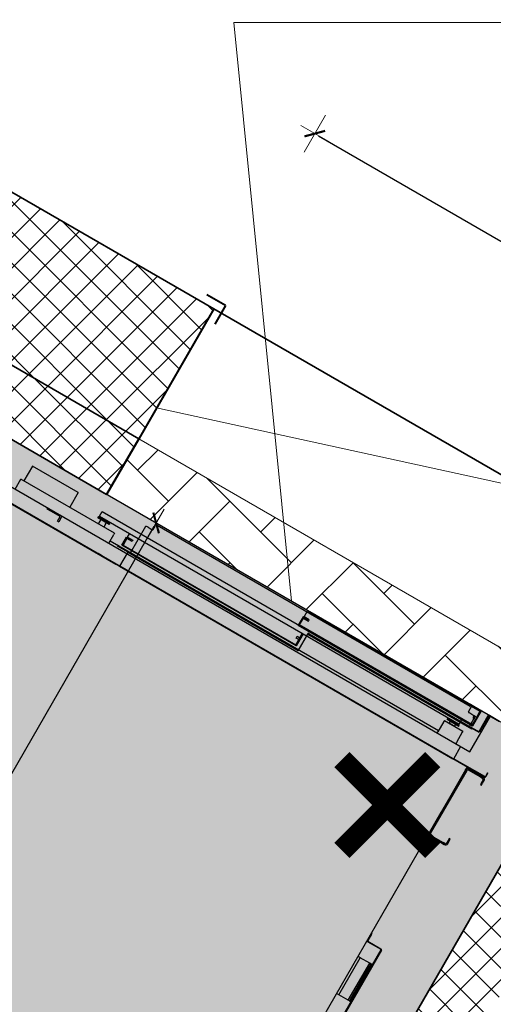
# Model space of a CAD drawing. Header units: millimetres. Extents: x 558 to 31258, y -5755 to 11028.
# Tile 140 of 144: x 23342 to 23453, y 8757 to 8987. Entities that reach past the tile are written whole.
import ezdxf
from ezdxf import colors
from ezdxf.entities.mleader import LeaderData, LeaderLine
from ezdxf.math import Vec2, Vec3

# ---------------------------------------------------------------- set-up
doc = ezdxf.new("R2010")
doc.units = ezdxf.units.MM
doc.layers.get('0').update_dxf_attribs({"color": 252})
doc.layers.get('Defpoints').update_dxf_attribs({"color": 252})
doc.layers.add('FBThlon- Trasy elek.', color=84, linetype='Continuous')
doc.layers.add('K_Dzwig', color=252, linetype='Continuous')
for name, color, linetype, lineweight in [('K_Grube', 252, 'Continuous', 35), ('K_Grube_projektowane', 252, 'Continuous', 40), ('K_Kreskowanie', 252, 'Continuous', 5), ('K_Naroznik', 252, 'Continuous', 40), ('K_Opis_zmienny', 252, 'Continuous', 13), ('K_Widokowe', 252, 'Continuous', 13), ('K_Wyburzenia', 252, 'Continuous', 5), ('K_Wymiarowanie', 252, 'Continuous', 13)]:
    doc.layers.add(name, color=color, linetype=linetype, lineweight=lineweight)
doc.styles.add('FBThlon - uziom opis', font='romans.shx', dxfattribs={"width": 0.8, "oblique": 15})
doc.styles.add('Zwykły 50', font='romans.shx', dxfattribs={"width": 0.8, "oblique": 10, "height": 7.5})
doc.dimstyles.new('Skala_50', dxfattribs={"dimtxt": 7.5, "dimasz": 1, "dimexe": 1.25, "dimexo": 0.625, "dimgap": 3, "dimtad": 1, "dimdec": 1, "dimlfac": 10, "dimrnd": 0.5, "dimdsep": 46, "dimtxsty": 'Zwykły 50', "dimblk": 'Wymiar', "dimcen": 2.5, "dimse1": 1, "dimse2": 1, "dimazin": 0, "dimtfac": 1, "dimtdec": 1, "dimtix": 1, "dimtmove": 0, "dimatfit": 3, "dimfxl": 0, "dimarcsym": 0})
pattern_1 = [(45, (2962.861, -2454.189), (-3.5921024, 3.5921024), []), (135, (2962.861, -2454.189), (-3.5921024, -3.5921024), [])]

# ---------------------------------------------------------------- blocks, each defined once
blk = doc.blocks.new('Wymiar')
for p, q in [((0, -5), (0, 5)), ((-3.75, 0), (3.75, 0))]:
    blk.add_line(p, q)
at = {"const_width": 0.5}
blk.add_lwpolyline([(-1.77, -1.77), (1.77, 1.77)], dxfattribs=at)
blk = doc.blocks.new('*D657')
at = {"layer": 'Defpoints', "color": 0}
for p in [(23338.61, 8889.58), (23222.61, 8688.66), (23257.98, 8668.23)]:
    blk.add_point(p, dxfattribs=at)
at = {"layer": 'K_Wymiarowanie', "color": 0, "lineweight": -2, "ltscale": 5}
blk.add_line((23373.48, 8868.29), (23258.48, 8669.1), dxfattribs=at)
at = {"layer": 'K_Wymiarowanie', "color": 0, "linetype": 'ByBlock', "lineweight": -2}
for p, rotation in [((23373.98, 8869.15), 59.99999999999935), ((23257.98, 8668.23), 239.9999999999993)]:
    blk.add_blockref('Wymiar', p, dxfattribs=dict(at, rotation=rotation))
at = {"layer": 'K_Wymiarowanie', "color": 0, "ltscale": 5, "insert": (23310.14, 8772.07), "char_height": 7.5, "attachment_point": 5, "rotation": 60, "style": 'Zwykły 50', "bg_fill": 3, "box_fill_scale": 1.1, "bg_fill_color": 256, "bg_fill_true_color": 13158600, "bg_fill_transparency": 0}
blk.add_mtext('2320', dxfattribs=at)
blk = doc.blocks.new('*D659')
at = {"layer": 'Defpoints', "color": 0}
for p in [(23508.88, 8903.5), (23369.92, 8888.82), (23467.78, 8832.32)]:
    blk.add_point(p, dxfattribs=at)
at = {"layer": 'K_Wymiarowanie', "color": 0, "lineweight": -2, "ltscale": 5}
blk.add_line((23411.89, 8959.5), (23508.02, 8904), dxfattribs=at)
at = {"layer": 'K_Wymiarowanie', "color": 0, "linetype": 'ByBlock', "lineweight": -2}
for p, rotation in [((23411.02, 8960), 150.000000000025), ((23508.88, 8903.5), 330.000000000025)]:
    blk.add_blockref('Wymiar', p, dxfattribs=dict(at, rotation=rotation))
at = {"layer": 'K_Wymiarowanie', "color": 0, "ltscale": 5, "insert": (23463.33, 8937.6), "char_height": 7.5, "attachment_point": 5, "rotation": 330, "style": 'Zwykły 50', "bg_fill": 3, "box_fill_scale": 1.1, "bg_fill_color": 256, "bg_fill_true_color": 13158600, "bg_fill_transparency": 0}
blk.add_mtext('1130', dxfattribs=at)
blk = doc.blocks.new('kabina')
at = {"layer": 'K_Dzwig'}
for p, q in [((17908.07, -7146.85), (17768.07, -7146.85)), ((17818.09, -7147.15), (17818.09, -7147.45)), ((17818.39, -7147.15), (17818.09, -7147.15)), ((17818.09, -7147.75), (17818.09, -7147.45)), ((17818.09, -7148.5), (17818.09, -7147.75)), ((17818.39, -7147.15), (17902.79, -7147.15)), ((17858.81, -7148.55), (17858.81, -7147.07)), ((17858.81, -7147.07), (17905.37, -7147.07)), ((17905.57, -7146.85), (17902.67, -7146.85)), ((17902.67, -7146.85), (17902.67, -7146.97)), ((17902.67, -7146.97), (17905.45, -7146.97)), ((17903.09, -7147.15), (17902.79, -7147.15)), ((17903.09, -7147.45), (17903.09, -7147.15)), ((17903.09, -7147.75), (17903.09, -7147.45)), ((17903.09, -7148.5), (17903.09, -7147.75)), ((17905.37, -7147.07), (17905.37, -7148.73)), ((17905.45, -7146.97), (17905.45, -7150.73)), ((17905.57, -7146.85), (17905.54, -7146.85)), ((17905.57, -7150.85), (17905.57, -7146.85)), ((17905.57, -7146.85), (17905.57, -7150.85)), ((17907.52, -7147.06), (17907.52, -7151.23)), ((17907.64, -7147.06), (17907.64, -7151.23)), ((17910.52, -7146.82), (17907.76, -7146.82)), ((17910.52, -7146.94), (17907.76, -7146.94)), ((17908.07, -7156.45), (17908.07, -7146.85)), ((17798.62, -7149.75), (17786.27, -7149.75)), ((17786.27, -7149.75), (17786.27, -7153.75)), ((17798.62, -7149.75), (17798.62, -7153.75)), ((17816.19, -7155.85), (17816.19, -7148.65)), ((17816.79, -7148.65), (17816.19, -7148.65)), ((17816.79, -7148.65), (17817.94, -7148.65)), ((17859.77, -7148.65), (17858.57, -7148.65)), ((17858.57, -7148.65), (17858.57, -7150.85)), ((17858.69, -7150.73), (17858.69, -7148.77)), ((17858.69, -7148.77), (17859.77, -7148.77)), ((17860.2, -7148.55), (17858.81, -7148.55)), ((17858.81, -7148.87), (17860.2, -7148.87)), ((17858.81, -7150.68), (17858.81, -7148.87)), ((17859.77, -7148.77), (17859.77, -7148.65)), ((17860.2, -7148.87), (17860.2, -7148.55)), ((17904.39, -7148.65), (17903.24, -7148.65)), ((17904.99, -7148.65), (17904.39, -7148.65)), ((17904.68, -7148.73), (17904.68, -7149.22)), ((17905.37, -7148.73), (17904.68, -7148.73)), ((17904.68, -7149.22), (17905.37, -7149.22)), ((17904.99, -7148.65), (17904.99, -7151.35)), ((17905.37, -7149.22), (17905.37, -7150.68)), ((17805.96, -7152.13), (17805.46, -7152.37)), ((17805.46, -7152.37), (17805.46, -7152.53)), ((17805.46, -7152.37), (17808.66, -7152.37)), ((17805.66, -7152.1), (17805.66, -7150.85)), ((17805.66, -7150.85), (17860.57, -7150.85)), ((17805.66, -7152.1), (17860.57, -7152.1)), ((17805.96, -7152.1), (17805.96, -7152.13)), ((17805.96, -7152.13), (17808.16, -7152.13)), ((17806.5, -7150.85), (17806.5, -7150.85)), ((17806.5, -7150.85), (17806.55, -7150.85)), ((17806.55, -7150.85), (17806.55, -7150.85)), ((17806.55, -7150.85), (17806.57, -7150.85)), ((17806.57, -7150.85), (17806.76, -7150.85)), ((17806.75, -7150.85), (17806.75, -7150.85)), ((17806.76, -7150.85), (17806.78, -7150.85)), ((17808.16, -7152.13), (17808.16, -7152.1)), ((17808.16, -7152.13), (17808.16, -7152.1)), ((17808.66, -7152.37), (17808.16, -7152.13)), ((17808.16, -7152.13), (17808.16, -7152.13)), ((17808.66, -7152.53), (17808.66, -7152.37)), ((17813.81, -7153.05), (17813.81, -7152.1)), ((17858.57, -7150.85), (17905.57, -7150.85)), ((17905.45, -7150.73), (17858.69, -7150.73)), ((17905.37, -7150.68), (17858.81, -7150.68)), ((17860.37, -7153.23), (17860.37, -7152.1)), ((17860.45, -7155.23), (17860.45, -7152.1)), ((17860.57, -7150.85), (17902.64, -7150.85)), ((17860.57, -7155.35), (17860.57, -7152.1)), ((17860.57, -7152.1), (17860.57, -7155.35)), ((17860.57, -7152.1), (17902.64, -7152.1)), ((17861.49, -7151.35), (17861.49, -7151.47)), ((17861.79, -7151.35), (17861.49, -7151.35)), ((17861.49, -7151.47), (17861.79, -7151.47)), ((17861.49, -7151.47), (17861.49, -7151.59)), ((17861.49, -7151.59), (17905.69, -7151.59)), ((17861.49, -7151.59), (17861.49, -7156.09)), ((17861.79, -7151.47), (17861.79, -7151.35)), ((17861.79, -7151.35), (17905.39, -7151.35)), ((17861.79, -7151.47), (17905.39, -7151.47)), ((17900.14, -7152.13), (17899.64, -7152.37)), ((17899.64, -7152.37), (17899.64, -7152.53)), ((17899.64, -7152.37), (17902.84, -7152.37)), ((17900.14, -7152.1), (17900.14, -7152.13)), ((17900.14, -7152.13), (17902.34, -7152.13)), ((17901.24, -7150.85), (17902.64, -7150.85)), ((17901.24, -7152.1), (17902.64, -7152.1)), ((17902.34, -7152.13), (17902.34, -7152.1)), ((17902.84, -7152.37), (17902.34, -7152.13)), ((17902.34, -7152.13), (17902.34, -7152.13)), ((17902.64, -7152.1), (17902.64, -7150.85)), ((17902.84, -7152.53), (17902.84, -7152.37)), ((17902.84, -7152.37), (17902.84, -7152.37)), ((17905.39, -7151.35), (17905.39, -7151.47)), ((17905.69, -7151.35), (17905.39, -7151.35)), ((17905.39, -7151.47), (17905.69, -7151.47)), ((17905.69, -7151.47), (17905.69, -7151.35)), ((17905.69, -7151.59), (17905.69, -7151.47)), ((17907.4, -7151.35), (17905.93, -7151.35)), ((17907.4, -7151.47), (17905.93, -7151.47)), ((17785.46, -7156.45), (17785.46, -7153.75)), ((17810.72, -7153.75), (17785.46, -7153.75)), ((17805.46, -7152.53), (17805.51, -7152.58)), ((17805.46, -7152.53), (17808.66, -7152.53)), ((17808.61, -7152.58), (17805.51, -7152.58)), ((17806.31, -7152.58), (17806.31, -7153.03)), ((17806.31, -7153.03), (17806.31, -7153.75)), ((17807.8, -7153.03), (17807.81, -7153.03)), ((17807.81, -7153.03), (17807.81, -7152.58)), ((17807.81, -7153.03), (17807.81, -7153.75)), ((17808.61, -7152.58), (17808.66, -7152.53)), ((17810.72, -7153.75), (17810.72, -7154.08)), ((17810.72, -7156.45), (17810.72, -7154.08)), ((17813.57, -7155.35), (17813.57, -7153.15)), ((17813.57, -7153.15), (17814.77, -7153.15)), ((17814.77, -7153.27), (17813.69, -7153.27)), ((17813.69, -7153.27), (17813.69, -7155.23)), ((17813.81, -7153.05), (17815.2, -7153.05)), ((17813.81, -7153.37), (17813.81, -7155.18)), ((17815.2, -7153.37), (17813.81, -7153.37)), ((17814.77, -7153.15), (17814.77, -7153.27)), ((17815.2, -7153.05), (17815.2, -7153.37)), ((17859.68, -7153.23), (17860.37, -7153.23)), ((17859.68, -7153.72), (17859.68, -7153.23)), ((17860.37, -7153.72), (17859.68, -7153.72)), ((17860.37, -7155.18), (17860.37, -7153.72)), ((17899.24, -7153.08), (17904.24, -7153.08)), ((17899.24, -7153.08), (17899.24, -7153.4)), ((17899.24, -7153.4), (17899.24, -7156.13)), ((17899.64, -7152.53), (17899.69, -7152.58)), ((17899.64, -7152.53), (17902.84, -7152.53)), ((17902.79, -7152.58), (17899.69, -7152.58)), ((17900.49, -7152.58), (17900.49, -7153.03)), ((17900.49, -7153.03), (17900.54, -7153.08)), ((17900.49, -7153.03), (17901.98, -7153.03)), ((17901.94, -7153.08), (17901.99, -7153.03)), ((17901.98, -7153.03), (17901.99, -7153.03)), ((17901.99, -7153.03), (17901.99, -7152.58)), ((17902.79, -7152.58), (17902.84, -7152.53)), ((17904.24, -7153.08), (17904.24, -7153.4)), ((17904.24, -7153.4), (17904.24, -7156.13)), ((17768.07, -7156.45), (17908.07, -7156.45)), ((17794.27, -7156.75), (17794.27, -7156.45)), ((17795.27, -7156.75), (17794.27, -7156.75)), ((17795.27, -7156.45), (17795.27, -7156.75)), ((17797.77, -7156.75), (17795.27, -7156.75)), ((17797.77, -7157.95), (17797.77, -7156.75)), ((17798.07, -7156.45), (17798.07, -7157.95)), ((17899.24, -7155.85), (17810.72, -7155.85)), ((17812.69, -7155.85), (17812.69, -7155.97)), ((17812.99, -7155.85), (17812.69, -7155.85)), ((17812.69, -7155.97), (17815.57, -7155.97)), ((17812.99, -7155.85), (17815.45, -7155.85)), ((17860.57, -7155.35), (17813.57, -7155.35)), ((17813.69, -7155.23), (17860.45, -7155.23)), ((17813.81, -7155.18), (17860.37, -7155.18)), ((17815.57, -7155.85), (17815.57, -7159.85)), ((17815.57, -7155.97), (17861.11, -7155.97)), ((17861.41, -7156.09), (17815.57, -7156.09)), ((17815.99, -7155.85), (17861.11, -7155.85)), ((17861.11, -7155.85), (17861.11, -7155.97)), ((17861.41, -7155.85), (17861.11, -7155.85)), ((17861.11, -7155.97), (17861.41, -7155.97)), ((17861.41, -7155.97), (17861.41, -7155.85)), ((17861.41, -7155.97), (17861.41, -7156.09)), ((17861.49, -7156.09), (17861.41, -7156.09)), ((17899.24, -7156.13), (17899.24, -7156.15)), ((17899.24, -7156.45), (17899.24, -7156.15)), ((17904.24, -7156.13), (17904.24, -7156.15)), ((17904.24, -7156.15), (17904.24, -7156.45)), ((17905.57, -7156.45), (17905.57, -7159.85)), ((17797.77, -7157.95), (17798.07, -7157.95)), ((17914.19, -7158.65), (17914.07, -7158.65)), ((17914.07, -7158.65), (17914.07, -7158.95)), ((17914.07, -7158.95), (17914.07, -7159.61)), ((17914.19, -7158.95), (17914.19, -7158.65)), ((17914.19, -7158.95), (17914.19, -7159.61)), ((17781.93, -7159.73), (17814.61, -7159.73)), ((17781.93, -7159.85), (17814.61, -7159.85)), ((17809.73, -7159.73), (17810.61, -7159.73)), ((17814.61, -7159.73), (17815.57, -7159.73)), ((17814.61, -7159.85), (17815.57, -7159.85)), ((17909.18, -7159.85), (17815.47, -7159.85)), ((17815.57, -7159.73), (17887.11, -7159.73)), ((17815.57, -7159.85), (17891.11, -7159.85)), ((17887.11, -7159.73), (17905.93, -7159.73)), ((17891.11, -7159.85), (17905.45, -7159.85)), ((17913.95, -7159.85), (17905.45, -7159.85)), ((17913.95, -7159.73), (17905.93, -7159.73)), ((17909.31, -7160.09), (17909.31, -7159.85)), ((17909.31, -7159.97), (17910.03, -7159.97)), ((17909.31, -7160.22), (17909.31, -7160.09)), ((17909.31, -7160.72), (17909.31, -7160.09)), ((17909.31, -7160.1), (17909.31, -7172.91)), ((17909.31, -7160.6), (17909.31, -7160.22)), ((17909.31, -7160.6), (17909.31, -7171.9)), ((17909.61, -7160.6), (17909.61, -7177.6)), ((17913.21, -7160.3), (17909.91, -7160.3)), ((17910.03, -7159.97), (17912.34, -7159.97)), ((17912.34, -7159.97), (17913.88, -7159.97)), ((17912.49, -7159.97), (17912.49, -7159.85)), ((17913.21, -7160.3), (17913.71, -7160.3)), ((17914.01, -7160.6), (17914.01, -7161.3)), ((17914.01, -7161.3), (17914.01, -7161.8)), ((17914.31, -7161.3), (17914.31, -7160.6)), ((17914.31, -7161.8), (17914.31, -7161.3)), ((17914.01, -7161.8), (17914.31, -7161.8)), ((17909.31, -7172.01), (17909.31, -7171.9)), ((17909.31, -7252.7), (17909.31, -7172.01)), ((17909.61, -7177.6), (17909.31, -7177.6)), ((17914.31, -7176.4), (17914.01, -7176.4)), ((17914.01, -7176.4), (17914.01, -7176.9)), ((17914.01, -7176.9), (17914.31, -7176.9)), ((17914.01, -7176.9), (17914.01, -7177.6)), ((17914.31, -7177.6), (17914.01, -7177.6)), ((17914.31, -7176.9), (17914.31, -7176.4)), ((17914.31, -7177.6), (17914.31, -7176.9)), ((17909.91, -7178.2), (17909.91, -7177.9)), ((17909.91, -7177.9), (17913.21, -7177.9)), ((17909.91, -7178.2), (17913.21, -7178.2)), ((17913.21, -7177.9), (17913.21, -7178.2)), ((17913.71, -7177.9), (17913.21, -7177.9)), ((17913.21, -7178.2), (17913.71, -7178.2)), ((17913.71, -7178.2), (17913.71, -7177.9)), ((17909.43, -7204.45), (17909.31, -7204.45)), ((17909.31, -7204.75), (17909.43, -7204.75)), ((17909.43, -7204.75), (17909.43, -7204.45)), ((17909.43, -7204.75), (17909.43, -7206.51)), ((17909.43, -7206.51), (17909.31, -7206.51)), ((17909.55, -7206.75), (17909.55, -7206.63)), ((17909.55, -7206.63), (17913.07, -7206.63)), ((17909.55, -7206.75), (17913.07, -7206.75)), ((17913.07, -7206.63), (17913.07, -7206.75)), ((17913.19, -7206.87), (17913.31, -7206.87)), ((17913.19, -7206.87), (17913.19, -7225.99)), ((17913.31, -7206.87), (17913.31, -7225.99)), ((17909.91, -7210.85), (17909.31, -7210.85)), ((17909.91, -7220.85), (17909.91, -7210.85)), ((17912.46, -7210.85), (17909.91, -7210.85)), ((17912.46, -7220.85), (17912.46, -7210.85)), ((17912.76, -7210.85), (17912.46, -7210.85)), ((17913.06, -7210.85), (17912.76, -7210.85)), ((17912.76, -7210.85), (17912.76, -7211.35)), ((17912.76, -7211.35), (17913.06, -7211.35)), ((17912.76, -7220.35), (17912.76, -7211.35)), ((17913.06, -7211.35), (17913.06, -7210.85)), ((17913.06, -7220.35), (17913.06, -7211.35)), ((17909.91, -7220.85), (17909.31, -7220.85)), ((17912.46, -7220.85), (17909.91, -7220.85)), ((17912.76, -7220.85), (17912.46, -7220.85)), ((17913.06, -7220.35), (17912.76, -7220.35)), ((17912.76, -7220.35), (17912.76, -7220.85)), ((17912.76, -7220.85), (17913.06, -7220.85)), ((17913.06, -7220.85), (17913.06, -7220.35))]:
    blk.add_line(p, q, dxfattribs=at)
for centre, radius, start, end in [((17907.76, -7147.06), 0.24, 90, 180), ((17907.76, -7147.06), 0.12, 90, 180), ((17817.94, -7148.5), 0.15, 270, 0), ((17903.24, -7148.5), 0.15, 180, 270), ((17905.93, -7151.59), 0.24, 90, 180), ((17905.93, -7151.59), 0.12, 90, 180), ((17907.4, -7151.23), 0.12, 270, 0), ((17907.4, -7151.23), 0.24, 270, 0), ((17798.61, -7153.74), 0.01, 270, 359), ((17909.91, -7160.6), 0.3, 90, 180), ((17913.71, -7160.6), 0.3, 0, 90), ((17913.44, -7160.73), 0.872, 8.3244, 60.1033), ((17913.95, -7159.61), 0.24, 270, 0), ((17913.95, -7159.61), 0.12, 270, 0), ((17909.91, -7177.6), 0.6, 180, 270), ((17909.91, -7177.6), 0.3, 180, 270), ((17913.71, -7177.6), 0.6, 270, 0), ((17913.71, -7177.6), 0.3, 270, 0), ((17909.55, -7206.51), 0.24, 180, 270), ((17909.55, -7206.51), 0.12, 180, 270), ((17913.07, -7206.87), 0.24, 0, 90), ((17913.07, -7206.87), 0.12, 0, 90)]:
    blk.add_arc(centre, radius, start, end, dxfattribs=at)

msp = doc.modelspace()

# ---------------------------------------------------------------- hatches: boundary and pattern name
at = {"layer": 'K_Kreskowanie', "ltscale": 5}
h = msp.add_hatch(dxfattribs=at)
h.set_pattern_fill('ANSI37', color=256, scale=1.6)
h.set_pattern_definition(pattern_1)
h.paths.add_polyline_path([(23249.479, 9166.202), (23216.57, 9185.202), (23289.57, 9311.641), (23322.479, 9292.641)])
h.paths.add_polyline_path([(23720.798, 9030.55), (23720.798, 8878.627), (23660.798, 8878.627), (23660.798, 9002.627), (23701.798, 9073.641), (23734.707, 9054.641)])
h.paths.add_polyline_path([(23006.193, 9098.817), (22754.193, 8662.34), (22775.843, 8649.84), (22896.843, 8859.418), (23147.991, 8714.418), (23160.491, 8736.069), (22909.343, 8881.069), (23027.843, 9086.317), (23176.8, 9000.317), (23194.3, 9030.628), (23176.979, 9040.628), (23204.479, 9088.259), (23171.57, 9107.259), (23144.07, 9059.628), (23006.372, 9139.128), (22988.872, 9108.817)])
h.paths.add_polyline_path([(23280.902, 8980.628), (23263.402, 8950.317), (23369.923, 8888.817), (23387.423, 8919.128)])
h.paths.add_polyline_path([(23190.802, 8718.569), (23160.491, 8736.069), (23147.991, 8714.418), (23178.302, 8696.918)])
h.paths.add_polyline_path([(23720.798, 8788.627), (23660.798, 8788.627), (23660.798, 8226.627), (23720.798, 8226.627)])
h = msp.add_hatch(dxfattribs=at)
h.set_pattern_fill('ANSI37', color=256, scale=1.6)
h.set_pattern_definition(pattern_1)
h.paths.add_polyline_path([(23314.792, 8903.327), (23362.423, 8875.827), (23369.923, 8888.817), (23309.302, 8923.817), (23178.302, 8696.918), (23358.435, 8592.918), (23489.435, 8819.817), (23467.784, 8832.317), (23460.284, 8819.327), (23468.944, 8814.327), (23352.944, 8613.409), (23198.792, 8702.409)])
at = {"layer": 'K_Widokowe'}
h = msp.add_hatch(dxfattribs=at)
h.set_pattern_fill('AR-HBONE', color=256, scale=0.1)
h.set_pattern_definition([(45, (7047.138, 13177.577), (3e-15, 14.36841), [30.48, -10.16]), (135, (7054.322, 13184.762), (3e-15, 14.36841), [30.48, -10.16])])
h.paths.add_polyline_path([(23369.923, 8888.817), (23362.423, 8875.827), (23405.605, 8850.895), (23403.772, 8869.275)])
h.paths.add_polyline_path([(23460.284, 8819.327), (23467.784, 8832.317), (23403.772, 8869.275), (23405.605, 8850.895)])
at = {"layer": 'K_Wyburzenia'}
h = msp.add_hatch(dxfattribs=at)
h.set_pattern_fill('AR-CONC', color=256, scale=0.05)
h.set_pattern_definition([(50, (21774.1485, 12065.275), (9.109233, -0.796954), [0.9525, -10.4775]), (355, (21774.1485, 12065.275), (-1.76217, 9.552842), [0.762, -8.38203]), (100.45144, (21774.908, 12065.209), (7.347062, 8.755888), [0.8095, -8.904512]), (46.1842, (21774.148, 12067.815), (13.553952, -2.102116), [1.42875, -15.71625]), (96.63556, (21775.278, 12067.64), (11.870207, 12.371306), [1.21425, -13.35678]), (351.18415, (21774.148, 12067.815), (11.870207, 12.371306), [1.143, -12.572987]), (21, (21775.4185, 12067.18), (7.58072, -5.11326), [0.9525, -10.4775]), (326, (21775.4185, 12067.18), (3.090101, 9.209398), [0.762, -8.382]), (71.45145, (21776.05, 12066.754), (10.67082, 4.096138), [0.8095, -8.904497]), (37.5, (21774.1485, 12065.2752), (0.1544302, 4.227752), [0, -8.2804, 0, -8.509, 0, -8.41375]), (7.5, (21774.1485, 12065.275), (3.340983, 5.009029), [0, -4.8514, 0, -8.0899, 0, -3.20675]), (327.5, (21771.3164, 12065.2752), (6.7795298, -0.2864372), [0, -3.175, 0, -9.906, 0, -13.1445]), (317.5, (21770.0464, 12065.275), (7.406459, 1.271325), [0, -4.1275, 0, -6.5786, 0, -9.3345])])
h.paths.add_polyline_path([(23314.792, 8903.327), (23468.944, 8814.327), (23352.944, 8613.409), (23198.792, 8702.409)])

# ---------------------------------------------------------------- linework, layer by layer
at = {"layer": 'K_Grube', "ltscale": 5}
for p, q in [((23280.902, 8980.628), (23387.423, 8919.128)), ((23263.402, 8950.317), (23369.923, 8888.817)), ((23314.792, 8903.327), (23362.423, 8875.827)), ((23468.944, 8814.327), (23352.944, 8613.409))]:
    msp.add_line(p, q, dxfattribs=at)
at = {"layer": 'K_Grube', "ltscale": 0.8}
msp.add_line((23387.423, 8919.128), (23660.798, 8761.295), dxfattribs=at)
at = {"layer": 'K_Grube_projektowane'}
for p, q in [((23387.423, 8919.128), (23369.923, 8888.817)), ((23369.923, 8888.817), (23362.423, 8875.827))]:
    msp.add_line(p, q, dxfattribs=at)
at = {"layer": 'K_Naroznik'}
for q in [(23385.825, 8922.36), (23387.655, 8915.53)]:
    msp.add_line((23390.155, 8919.86), q, dxfattribs=at)
at = {"layer": 'K_Opis_zmienny'}
for p, q in [((23405.605, 8850.895), (23392.136, 8985.909)), ((23392.136, 8985.909), (23508.375, 8985.909))]:
    msp.add_line(p, q, dxfattribs=at)
at = {"layer": 'K_Opis_zmienny', "ltscale": 5}
msp.add_line((23489.627, 8870.774), (23374.08, 8896.017), dxfattribs=at)
at = {"layer": 'K_Widokowe', "ltscale": 5}
msp.add_line((23467.784, 8832.317), (23369.923, 8888.817), dxfattribs=at)
at = {"layer": 'K_Wyburzenia'}
msp.add_lwpolyline([(23314.792, 8903.327), (23468.944, 8814.327), (23352.944, 8613.409), (23198.792, 8702.409)], close=True, dxfattribs=at)
at = {"layer": 'K_Wyburzenia', "const_width": 5}
for points in [[(23417.357, 8813.952), (23438.57, 8792.739)], [(23438.57, 8813.952), (23417.357, 8792.739)]]:
    msp.add_lwpolyline(points, dxfattribs=at)

# ---------------------------------------------------------------- block references
at = {"layer": 'K_Grube', "rotation": 329.999999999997}
msp.add_blockref('kabina', (11516.626, 23967.44), dxfattribs=at)

# ---------------------------------------------------------------- next in the draw order: dimensions: what is measured, and where the dimension line sits
at = {"layer": 'K_Wymiarowanie', "ltscale": 5}
dim = msp.add_aligned_dim(p1=(23338.608, 8889.577), p2=(23222.608, 8688.659), distance=40.849, dimstyle='Skala_50', dxfattribs=at)
dim.commit()
dim.dimension.update_dxf_attribs({"geometry": '*D657', "text_midpoint": (23310.138, 8772.068)})

# ---------------------------------------------------------------- next in the draw order: dimensions: what is measured, and where the dimension line sits
dim = msp.add_aligned_dim(p1=(23369.923, 8888.817), p2=(23467.784, 8832.317), distance=82.194, dimstyle='Skala_50', dxfattribs=at)
dim.commit()
dim.dimension.update_dxf_attribs({"geometry": '*D659', "text_midpoint": (23463.326, 8937.595)})

# ---------------------------------------------------------------- next in the draw order: leaders
at = {"layer": 'FBThlon- Trasy elek.', "color": 6}
ml = msp.add_multileader_mtext('Standard', dxfattribs=at)
ml.set_content('Korytko\\Pelektryczne', style='FBThlon - uziom opis')
ml.set_leader_properties()
ml.build(insert=Vec2(0, 0))
ml.multileader.update_dxf_attribs({"arrow_head_size": 10})
ctx = ml.context
ctx.base_point, ctx.char_height, ctx.arrow_head_size, ctx.plane_origin, ctx.plane_x_axis, ctx.plane_y_axis = Vec3(23126.833, 8899.079), 18, 10, Vec3(23237.336, 8720.879), Vec3(0.9083939, -0.4181154), Vec3(0.4181154, 0.9083939)
notes = []
notes.append((ctx, [(0, (1, 1, 0), (23249.06, 8842.821), (-0.9083939, 0.4181154), 8, [(0, [(23282.4, 8881.227), (23249.06, 8842.821)], 0, [])])]))
ctx.mtext.insert, ctx.mtext.text_direction, ctx.mtext.width, ctx.mtext.flow_direction = Vec3(23133.667, 8909.144), Vec3(0.9083939, -0.4181154), 257.82455, 5
for ctx, leaders in notes:
    for number, flags, end, landing, length, lines in leaders:
        leader = LeaderData()
        leader.index, (leader.has_last_leader_line, leader.has_dogleg_vector, leader.attachment_direction) = number, flags
        leader.last_leader_point, leader.dogleg_vector, leader.dogleg_length = Vec3(end), Vec3(landing), length
        for number, points, colour, breaks in lines:
            line = LeaderLine()
            line.index, line.vertices, line.color, line.breaks = number, Vec3.list(points), colors.encode_raw_color(colour), breaks
            leader.lines.append(line)
        ctx.leaders.append(leader)

doc.saveas('drawing.dxf')
